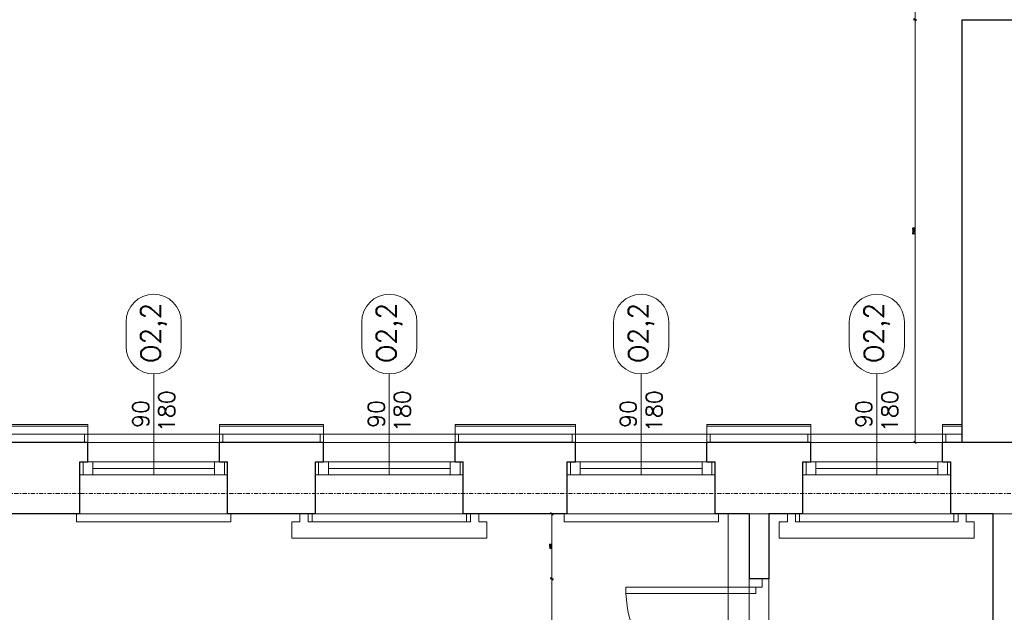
# Model space of a CAD drawing. Header units: millimetres. Extents: x -1893473 to 1546619, y -568027 to 942944.
# Tile 78 of 256: x 139047 to 145106, y -462470 to -458824. Entities that reach past the tile are written whole.
import ezdxf
from ezdxf.enums import TextEntityAlignment as Align

# ---------------------------------------------------------------- set-up
doc = ezdxf.new("R2010")
doc.units = ezdxf.units.MM
doc.header["$LTSCALE"] = 0.2
doc.linetypes.add('DASHDOT', pattern=[25.4, 12.7, -6.35, 0, -6.35])
doc.linetypes.add('HIDDEN', pattern=[9.525, 6.35, -3.175])
doc.layers.get('0').update_dxf_attribs({"lineweight": 0})
for name, color, linetype, lineweight in [('!! 0_ Istn-okna', 6, 'Continuous', 13), ('!! 0_ Istn-sciany', 7, 'Continuous', 30), ('!! 0_ Istn-widok', 1, 'Continuous', 15), ('!! 0_Istn-cienka', 4, 'Continuous', 9), ('!! 0_Istn-drzwi', 1, 'Continuous', 13), ('!! 0_Opis_okna', 8, 'Continuous', 15), ('!! 0_Opis_pom', 9, 'Continuous', 13), ('!! 0_Osie', 1, 'DASHDOT', 13), ('!! 1  WYDZIELENIE PPOŻ', 252, 'Continuous', 0), ('!! 1_ tynk zewn  - nowy', 21, 'Continuous', 20), ('!! 1_OPIS POM NOWE', 140, 'Continuous', 5), ('!! 2_ remont Ocieplenie', 4, 'ZIGZAG', 5), ('!! wymiary osi', 250, 'Continuous', 9), ('P-Opis nadproża', 150, 'Continuous', 9), ('P-Osie', 1, 'DASHDOT', 18)]:
    doc.layers.add(name, color=color, linetype=linetype, lineweight=lineweight)
doc.layers.add('!! 0_Istn-grzejniki', color=7, linetype='Continuous', lineweight=0, plot=False)
doc.layers.add('Powierzchnia', color=140, linetype='Continuous', lineweight=5, plot=False)
doc.styles.add('ARCHETYP', font='romans.shx', dxfattribs={"height": 15})
doc.styles.add('ARIAL', font='tahoma.ttf')
doc.styles.add('TXT', font='simplex.shx')
doc.linetypes.add('ZIGZAG', pattern='A,0.00254,-5.08,[131,ltypeshp.shx,S=5.08,R=0,X=-5.08,Y=0],-10.16,[131,ltypeshp.shx,S=5.08,R=180,X=5.08,Y=0],-5.08', length=20.32254)
doc.dimstyles.new('DIM50', dxfattribs={"dimscale": 5, "dimtxt": 2.5, "dimasz": 1.5, "dimexe": 0, "dimexo": 0, "dimgap": 0.5, "dimtad": 1, "dimdec": 4, "dimrnd": 0.5, "dimdsep": 46, "dimtxsty": 'TXT', "dimblk1": 'TICK1', "dimblk2": 'TICK1', "dimsah": 1, "dimcen": 0, "dimse1": 1, "dimse2": 1, "dimclrd": 1, "dimclre": 7, "dimclrt": 9, "dimadec": 0, "dimazin": 0, "dimtfac": 1, "dimtdec": 4, "dimtmove": 2, "dimatfit": 3, "dimldrblk": 'TICK1', "dimfxl": 1, "dimtolj": 1, "dimarcsym": 0})

# ---------------------------------------------------------------- blocks, each defined once
blk = doc.blocks.new('BLOK OSI')
at = {"layer": 'P-Osie'}
blk.add_lwpolyline([(48639.33, -194402.09), (55424.28, -194402.09)], dxfattribs=at)
blk = doc.blocks.new('1_ok-opis')
blk.add_line((0, 111.61), (0, 50))
for points in [[(-17, 128.61), (-17, 143.61)], [(17, 128.61), (17, 143.61)]]:
    blk.add_lwpolyline(points)
for centre, start, end in [((0, 143.61), 0, 180), ((0, 128.61), 180, 0)]:
    blk.add_arc(centre, 17, start, end)
at = {"style": 'ARCHETYP'}
for tag, height, rotation, p in [('NR', 12, 90, (0, 136.9)), ('NR', 12, 270, (0, 136.9)), ('SZEROKOŚĆ', 10, 90, (-8, 78.29)), ('SZEROKOŚĆ', 10, 270, (8, 78.29)), ('WYSOKOŚĆ', 10, 270, (-8, 78.29)), ('WYSOKOŚĆ', 10, 90, (8, 78.29))]:
    blk.add_attdef(tag, text='', height=height, rotation=rotation, dxfattribs=at).set_placement(p, align=Align.MIDDLE)
blk = doc.blocks.new('TICK1')
at = {"color": 2}
blk.add_line((-1, -1), (1, 1), dxfattribs=at)
at = {"color": 0}
for p, q in [((0, 0), (-1, 0)), ((0, -1.4), (0, 1.4))]:
    blk.add_line(p, q, dxfattribs=at)
blk = doc.blocks.new('*D1061')
at = {"layer": '!! wymiary osi', "color": 1, "lineweight": -2, "transparency": 16777216}
blk.add_line((272789.9, -462031.2), (272789.9, -464716.2), dxfattribs=at)
at = {"layer": 'DEFPOINTS', "color": 0, "transparency": 16777216}
for p in [(273646.5, -462023.7), (272789.9, -464723.7), (273646.5, -464723.7)]:
    blk.add_point(p, dxfattribs=at)
at = {"layer": '!! wymiary osi', "color": 1, "lineweight": -2, "transparency": 16777216, "xscale": 7.5, "yscale": 7.5, "zscale": 7.5}
for p, rotation in [((272789.9, -462023.7), 90), ((272789.9, -464723.7), 270)]:
    blk.add_blockref('TICK1', p, dxfattribs=dict(at, rotation=rotation))
at = {"layer": '!! wymiary osi', "color": 9, "transparency": 16777216, "insert": (272781.2, -463373.7), "char_height": 12.5, "attachment_point": 5, "rotation": 90, "style": 'TXT'}
blk.add_mtext('\\A1;2700', dxfattribs=at)
blk = doc.blocks.new('*D1062')
at = {"layer": '!! wymiary osi', "color": 1, "lineweight": -2, "transparency": 16777216}
blk.add_line((272789.9, -464731.2), (272789.9, -467316.2), dxfattribs=at)
at = {"layer": 'DEFPOINTS', "color": 0, "transparency": 16777216}
for p in [(273296.5, -464723.7), (272789.9, -467323.7), (273296.5, -467323.7)]:
    blk.add_point(p, dxfattribs=at)
at = {"layer": '!! wymiary osi', "color": 1, "lineweight": -2, "transparency": 16777216, "xscale": 7.5, "yscale": 7.5, "zscale": 7.5}
for p, rotation in [((272789.9, -464723.7), 90), ((272789.9, -467323.7), 270)]:
    blk.add_blockref('TICK1', p, dxfattribs=dict(at, rotation=rotation))
at = {"layer": '!! wymiary osi', "color": 9, "transparency": 16777216, "insert": (272781.2, -466023.7), "char_height": 12.5, "attachment_point": 5, "rotation": 90, "style": 'TXT'}
blk.add_mtext('\\A1;2600', dxfattribs=at)
blk = doc.blocks.new('*D1064')
at = {"layer": '!! wymiary osi', "color": 1, "lineweight": -2, "transparency": 16777216}
blk.add_line((264457.2, -461900.1), (271762.2, -461900.1), dxfattribs=at)
at = {"layer": 'DEFPOINTS', "color": 0, "transparency": 16777216}
for p in [(271769.7, -461900.1), (264449.7, -467751.2), (271769.7, -467763.7)]:
    blk.add_point(p, dxfattribs=at)
at = {"layer": '!! wymiary osi', "color": 1, "lineweight": -2, "transparency": 16777216, "xscale": 7.5, "yscale": 7.5, "zscale": 7.5, "rotation": 180}
blk.add_blockref('TICK1', (264449.7, -461900.1), dxfattribs=at)
at = {"layer": '!! wymiary osi', "color": 1, "lineweight": -2, "transparency": 16777216, "xscale": 7.5, "yscale": 7.5, "zscale": 7.5}
blk.add_blockref('TICK1', (271769.7, -461900.1), dxfattribs=at)
at = {"layer": '!! wymiary osi', "color": 9, "transparency": 16777216, "insert": (268109.7, -461891.3), "char_height": 12.5, "attachment_point": 5, "style": 'TXT'}
blk.add_mtext('\\A1;7320', dxfattribs=at)
blk = doc.blocks.new('*D1065')
at = {"layer": '!! wymiary osi', "color": 1, "lineweight": -2, "transparency": 16777216}
blk.add_line((271777.2, -461900.1), (271882.2, -461900.1), dxfattribs=at)
at = {"layer": 'DEFPOINTS', "color": 0, "transparency": 16777216}
for p in [(271889.7, -461900.1), (271769.7, -467763.7), (271889.7, -467763.7)]:
    blk.add_point(p, dxfattribs=at)
at = {"layer": '!! wymiary osi', "color": 1, "lineweight": -2, "transparency": 16777216, "xscale": 7.5, "yscale": 7.5, "zscale": 7.5, "rotation": 180}
blk.add_blockref('TICK1', (271769.7, -461900.1), dxfattribs=at)
at = {"layer": '!! wymiary osi', "color": 1, "lineweight": -2, "transparency": 16777216, "xscale": 7.5, "yscale": 7.5, "zscale": 7.5}
blk.add_blockref('TICK1', (271889.7, -461900.1), dxfattribs=at)
at = {"layer": '!! wymiary osi', "color": 9, "transparency": 16777216, "insert": (271829.7, -461891.3), "char_height": 12.5, "attachment_point": 5, "style": 'TXT'}
blk.add_mtext('\\A1;120', dxfattribs=at)
blk = doc.blocks.new('*D1066')
at = {"layer": '!! wymiary osi', "color": 1, "lineweight": -2, "transparency": 16777216}
blk.add_line((271897.2, -461900.1), (273072.2, -461900.1), dxfattribs=at)
at = {"layer": 'DEFPOINTS', "color": 0, "transparency": 16777216}
for p in [(273079.7, -461900.1), (273079.7, -464723.7), (271889.7, -467763.7)]:
    blk.add_point(p, dxfattribs=at)
at = {"layer": '!! wymiary osi', "color": 1, "lineweight": -2, "transparency": 16777216, "xscale": 7.5, "yscale": 7.5, "zscale": 7.5, "rotation": 180}
blk.add_blockref('TICK1', (271889.7, -461900.1), dxfattribs=at)
at = {"layer": '!! wymiary osi', "color": 1, "lineweight": -2, "transparency": 16777216, "xscale": 7.5, "yscale": 7.5, "zscale": 7.5}
blk.add_blockref('TICK1', (273079.7, -461900.1), dxfattribs=at)
at = {"layer": '!! wymiary osi', "color": 9, "transparency": 16777216, "insert": (272484.7, -461891.3), "char_height": 12.5, "attachment_point": 5, "style": 'TXT'}
blk.add_mtext('\\A1;1190', dxfattribs=at)
blk = doc.blocks.new('*D1754')
at = {"layer": '!! 1  WYDZIELENIE PPOŻ', "color": 1, "lineweight": -2, "transparency": 16777216}
blk.add_line((270555.1, -467771.2), (270555.1, -468156.2), dxfattribs=at)
at = {"layer": 'DEFPOINTS', "color": 0, "transparency": 16777216}
for p in [(271769.7, -467763.7), (270555.1, -468163.7), (271769.7, -468163.7)]:
    blk.add_point(p, dxfattribs=at)
at = {"layer": '!! 1  WYDZIELENIE PPOŻ', "color": 1, "lineweight": -2, "transparency": 16777216, "xscale": 7.5, "yscale": 7.5, "zscale": 7.5}
for p, rotation in [((270555.1, -467763.7), 90), ((270555.1, -468163.7), 270)]:
    blk.add_blockref('TICK1', p, dxfattribs=dict(at, rotation=rotation))
at = {"layer": '!! 1  WYDZIELENIE PPOŻ', "color": 9, "transparency": 16777216, "insert": (270546.4, -467963.7), "char_height": 12.5, "attachment_point": 5, "rotation": 90, "style": 'TXT'}
blk.add_mtext('\\A1;400', dxfattribs=at)
blk = doc.blocks.new('*D1755')
at = {"layer": '!! 1  WYDZIELENIE PPOŻ', "color": 1, "lineweight": -2, "transparency": 16777216}
blk.add_line((270555.1, -468171.2), (270555.1, -469056.2), dxfattribs=at)
at = {"layer": 'DEFPOINTS', "color": 0, "transparency": 16777216}
for p in [(271769.7, -468163.7), (270555.1, -469063.7), (271769.7, -469063.7)]:
    blk.add_point(p, dxfattribs=at)
at = {"layer": '!! 1  WYDZIELENIE PPOŻ', "color": 1, "lineweight": -2, "transparency": 16777216, "xscale": 7.5, "yscale": 7.5, "zscale": 7.5}
for p, rotation in [((270555.1, -468163.7), 90), ((270555.1, -469063.7), 270)]:
    blk.add_blockref('TICK1', p, dxfattribs=dict(at, rotation=rotation))
at = {"layer": '!! 1  WYDZIELENIE PPOŻ', "color": 9, "transparency": 16777216, "insert": (270546.4, -468613.7), "char_height": 12.5, "attachment_point": 5, "rotation": 90, "style": 'TXT'}
blk.add_mtext('\\A1;900', dxfattribs=at)
blk = doc.blocks.new('A$C2EB40A8D')
at = {"layer": '!! 0_ Istn-okna'}
for points in [[(-24251.12989, 32857.51397), (-23341.12989, 32857.51397)], [(-22801.12989, 32857.51397), (-21891.12989, 32857.51397)], [(-21251.12989, 32857.51397), (-20341.12989, 32857.51397)], [(-19801.12989, 32857.51397), (-18891.12989, 32857.51397)], [(-24171.12989, 32817.51397), (-23421.12989, 32817.51397)], [(-22721.12989, 32817.51397), (-21971.12989, 32817.51397)], [(-21171.12989, 32817.51397), (-20421.12989, 32817.51397)], [(-19721.12989, 32817.51397), (-18971.12989, 32817.51397)], [(-24251.12989, 32777.51397), (-23341.12989, 32777.51397)], [(-22801.12989, 32777.51397), (-21891.12989, 32777.51397)], [(-21251.12989, 32777.51397), (-20341.12989, 32777.51397)], [(-19801.12989, 32777.51397), (-18891.12989, 32777.51397)]]:
    blk.add_lwpolyline(points, dxfattribs=at)
for points in [[(-24231.12989, 32857.51397), (-24171.12989, 32857.51397), (-24171.12989, 32777.51397), (-24231.12989, 32777.51397)], [(-23421.12989, 32857.51397), (-23361.12989, 32857.51397), (-23361.12989, 32777.51397), (-23421.12989, 32777.51397)], [(-22781.12989, 32857.51397), (-22721.12989, 32857.51397), (-22721.12989, 32777.51397), (-22781.12989, 32777.51397)], [(-21971.12989, 32857.51397), (-21911.12989, 32857.51397), (-21911.12989, 32777.51397), (-21971.12989, 32777.51397)], [(-21231.12989, 32857.51397), (-21171.12989, 32857.51397), (-21171.12989, 32777.51397), (-21231.12989, 32777.51397)], [(-20421.12989, 32857.51397), (-20361.12989, 32857.51397), (-20361.12989, 32777.51397), (-20421.12989, 32777.51397)], [(-19781.12989, 32857.51397), (-19721.12989, 32857.51397), (-19721.12989, 32777.51397), (-19781.12989, 32777.51397)], [(-18971.12989, 32857.51397), (-18911.12989, 32857.51397), (-18911.12989, 32777.51397), (-18971.12989, 32777.51397)]]:
    blk.add_lwpolyline(points, close=True, dxfattribs=at)
at = {"layer": '!! 0_ Istn-sciany'}
for p, q in [((-18821.12989, 32977.51397), (-18821.12989, 35577.51397)), ((-18821.12989, 35577.51397), (-18471.12989, 35577.51397)), ((-20131.12989, 32537.51397), (-20131.12989, 32137.51397)), ((-20011.12989, 32537.51397), (-20011.12989, 32137.51397)), ((-18631.12989, 32537.51397), (-18631.12989, 29657.51397))]:
    blk.add_line(p, q, dxfattribs=at)
for points in [[(-24201.12989, 32977.51397), (-24941.12989, 32977.51397)], [(-24201.12989, 32857.51397), (-24201.12989, 32977.51397)], [(-22751.12989, 32977.51397), (-23391.12989, 32977.51397)], [(-23391.12989, 32857.51397), (-23391.12989, 32977.51397)], [(-22751.12989, 32857.51397), (-22751.12989, 32977.51397)], [(-21201.12989, 32977.51397), (-21941.12989, 32977.51397)], [(-21941.12989, 32857.51397), (-21941.12989, 32977.51397)], [(-21201.12989, 32857.51397), (-21201.12989, 32977.51397)], [(-19751.12989, 32977.51397), (-20391.12989, 32977.51397)], [(-20391.12989, 32857.51397), (-20391.12989, 32977.51397)], [(-19751.12989, 32857.51397), (-19751.12989, 32977.51397)], [(-18021.12989, 32977.51397), (-18941.12989, 32977.51397)], [(-18941.12989, 32857.51397), (-18941.12989, 32977.51397)], [(-24251.12989, 32857.51397), (-24201.12989, 32857.51397)], [(-24251.12989, 32537.51397), (-24251.12989, 32857.51397)], [(-23391.12989, 32857.51397), (-23341.12989, 32857.51397)], [(-23341.12989, 32537.51397), (-23341.12989, 32857.51397)], [(-22801.12989, 32857.51397), (-22751.12989, 32857.51397)], [(-22801.12989, 32537.51397), (-22801.12989, 32857.51397)], [(-21941.12989, 32857.51397), (-21891.12989, 32857.51397)], [(-21891.12989, 32537.51397), (-21891.12989, 32857.51397)], [(-21251.12989, 32857.51397), (-21201.12989, 32857.51397)], [(-21251.12989, 32537.51397), (-21251.12989, 32857.51397)], [(-20391.12989, 32857.51397), (-20341.12989, 32857.51397)], [(-20341.12989, 32537.51397), (-20341.12989, 32857.51397)], [(-19801.12989, 32857.51397), (-19751.12989, 32857.51397)], [(-19801.12989, 32537.51397), (-19801.12989, 32857.51397)], [(-18941.12989, 32857.51397), (-18891.12989, 32857.51397)], [(-18891.12989, 32537.51397), (-18891.12989, 32857.51397)], [(-24251.12989, 32537.51397), (-24891.12989, 32537.51397)], [(-22801.12989, 32537.51397), (-23341.12989, 32537.51397)], [(-21251.12989, 32537.51397), (-21891.12989, 32537.51397)], [(-20131.12989, 32537.51397), (-20341.12989, 32537.51397)], [(-19801.12989, 32537.51397), (-20011.12989, 32537.51397)], [(-18631.12989, 32537.51397), (-18891.12989, 32537.51397)], [(-20011.12989, 32137.51397), (-20131.12989, 32137.51397)]]:
    blk.add_lwpolyline(points, dxfattribs=at)
at = {"layer": '!! 0_ Istn-widok', "linetype": 'HIDDEN', "ltscale": 3}
for p, q in [((-20261.12989, 32537.51397), (-20261.12989, 26787.51397)), ((-20011.12989, 32537.51397), (-20011.12989, 26787.51397))]:
    blk.add_line(p, q, dxfattribs=at)
at = {"layer": '!! 0_ Istn-widok'}
for points in [[(-23371.12989, 33027.51397), (-24221.12989, 33027.51397)], [(-24221.12989, 32977.51397), (-24221.12989, 33027.51397)], [(-23371.12989, 32977.51397), (-23371.12989, 33027.51397)], [(-21921.12989, 33027.51397), (-22771.12989, 33027.51397)], [(-22771.12989, 32977.51397), (-22771.12989, 33027.51397)], [(-21921.12989, 32977.51397), (-21921.12989, 33027.51397)], [(-20371.12989, 33027.51397), (-21221.12989, 33027.51397)], [(-21221.12989, 32977.51397), (-21221.12989, 33027.51397)], [(-20371.12989, 32977.51397), (-20371.12989, 33027.51397)], [(-18921.12989, 33027.51397), (-19771.12989, 33027.51397)], [(-19771.12989, 32977.51397), (-19771.12989, 33027.51397)], [(-18921.12989, 32977.51397), (-18921.12989, 33027.51397)], [(-24271.12989, 32537.51397), (-24271.12989, 32487.51397)], [(-24271.12989, 32487.51397), (-23321.12989, 32487.51397)], [(-23321.12989, 32537.51397), (-23321.12989, 32487.51397)], [(-22821.12989, 32537.51397), (-22821.12989, 32487.51397)], [(-22821.12989, 32487.51397), (-21871.12989, 32487.51397)], [(-21871.12989, 32537.51397), (-21871.12989, 32487.51397)], [(-21271.12989, 32537.51397), (-21271.12989, 32487.51397)], [(-21271.12989, 32487.51397), (-20321.12989, 32487.51397)], [(-20321.12989, 32537.51397), (-20321.12989, 32487.51397)], [(-20131.12989, 32537.51397), (-20011.12989, 32537.51397)], [(-19821.12989, 32537.51397), (-19821.12989, 32487.51397)], [(-19821.12989, 32487.51397), (-18871.12989, 32487.51397)], [(-18871.12989, 32537.51397), (-18871.12989, 32487.51397)], [(-18631.12989, 32537.51397), (-18511.12989, 32537.51397)]]:
    blk.add_lwpolyline(points, dxfattribs=at)
at = {"layer": '!! 0_Istn-cienka', "linetype": 'HIDDEN', "ltscale": 2}
for points in [[(-23391.12989, 32977.51397), (-24201.12989, 32977.51397)], [(-21941.12989, 32977.51397), (-22751.12989, 32977.51397)], [(-20391.12989, 32977.51397), (-21201.12989, 32977.51397)], [(-18941.12989, 32977.51397), (-19751.12989, 32977.51397)], [(-24251.12989, 32537.51397), (-23341.12989, 32537.51397)], [(-22801.12989, 32537.51397), (-21891.12989, 32537.51397)], [(-21251.12989, 32537.51397), (-20341.12989, 32537.51397)], [(-19801.12989, 32537.51397), (-18891.12989, 32537.51397)]]:
    blk.add_lwpolyline(points, dxfattribs=at)
at = {"layer": '!! 0_Istn-drzwi'}
for points in [[(-20051.12989, 32087.51397), (-20051.12989, 32137.51397), (-20131.12989, 32137.51397), (-20131.12989, 32087.51397)], [(-20891.12989, 32047.51397), (-20091.12989, 32047.51397), (-20091.12989, 32087.51397), (-20891.12989, 32087.51397)]]:
    blk.add_lwpolyline(points, close=True, dxfattribs=at)
blk.add_arc((-20091.12989, 32087.51397), 800, 179.999999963, 269.999999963, dxfattribs=at)
at = {"layer": '!! 0_Istn-grzejniki'}
for points in [[(-21796.12989, 32537.51397), (-21796.12989, 32487.51397), (-21746.12989, 32487.51397), (-21746.12989, 32387.51397), (-22946.12989, 32387.51397), (-22946.12989, 32487.51397), (-22896.12989, 32487.51397), (-22896.12989, 32537.51397), (-22846.12989, 32537.51397), (-22846.12989, 32487.51397), (-21846.12989, 32487.51397), (-21846.12989, 32537.51397)], [(-18796.12989, 32537.51397), (-18796.12989, 32487.51397), (-18746.12989, 32487.51397), (-18746.12989, 32387.51397), (-19946.12989, 32387.51397), (-19946.12989, 32487.51397), (-19896.12989, 32487.51397), (-19896.12989, 32537.51397), (-19846.12989, 32537.51397), (-19846.12989, 32487.51397), (-18846.12989, 32487.51397), (-18846.12989, 32537.51397)]]:
    blk.add_lwpolyline(points, close=True, dxfattribs=at)
at = {"layer": '!! 1_ tynk zewn  - nowy'}
for points in [[(-24941.12989, 33087.51397), (-24201.12989, 33087.51397)], [(-24201.12989, 32977.51397), (-24201.12989, 33087.51397)], [(-23391.12989, 33087.51397), (-22751.12989, 33087.51397)], [(-23391.12989, 32977.51397), (-23391.12989, 33087.51397)], [(-22751.12989, 32977.51397), (-22751.12989, 33087.51397)], [(-21941.12989, 33087.51397), (-21201.12989, 33087.51397)], [(-21941.12989, 32977.51397), (-21941.12989, 33087.51397)], [(-21201.12989, 32977.51397), (-21201.12989, 33087.51397)], [(-20391.12989, 33087.51397), (-19751.12989, 33087.51397)], [(-20391.12989, 32977.51397), (-20391.12989, 33087.51397)], [(-19751.12989, 32977.51397), (-19751.12989, 33087.51397)], [(-18941.12989, 33087.51397), (-18821.12989, 33087.51397)], [(-18941.12989, 32977.51397), (-18941.12989, 33087.51397)], [(-24941.12989, 33077.51397), (-24201.12989, 33077.51397)], [(-23391.12989, 33077.51397), (-22751.12989, 33077.51397)], [(-21941.12989, 33077.51397), (-21201.12989, 33077.51397)], [(-20391.12989, 33077.51397), (-19751.12989, 33077.51397)], [(-18941.12989, 33077.51397), (-18821.12989, 33077.51397)]]:
    blk.add_lwpolyline(points, dxfattribs=at)
at = {"layer": '!! 2_ remont Ocieplenie', "linetype": 'ZIGZAG', "ltscale": 0.75}
for points in [[(-24941.12989, 33027.51397), (-24201.12989, 33027.51397)], [(-23391.12989, 33027.51397), (-22751.12989, 33027.51397)], [(-21941.12989, 33027.51397), (-21201.12989, 33027.51397)], [(-20391.12989, 33027.51397), (-19751.12989, 33027.51397)], [(-18941.12989, 33027.51397), (-18821.12989, 33027.51397)]]:
    blk.add_lwpolyline(points, dxfattribs=at)
at = {"layer": 'Powierzchnia'}
for points in [[(-27451.12989, 32537.51397), (-20131.12989, 32537.51397), (-20131.12989, 26787.51397), (-20501.12989, 26787.51397), (-20501.12989, 26967.51397), (-21371.12989, 26967.51397), (-21371.12989, 26787.51397), (-21761.12989, 26787.51397), (-21761.12989, 26967.51397), (-22381.12989, 26967.51397), (-22381.12989, 26787.51397), (-26261.12989, 26787.51397), (-26261.12989, 26967.51397), (-27451.12989, 26967.51397)], [(-18631.12989, 29657.51397), (-20011.12989, 29657.51397), (-20011.12989, 32537.51397), (-18631.12989, 32537.51397)]]:
    blk.add_lwpolyline(points, close=True, dxfattribs=at)
at = {"layer": '!! 0_Opis_okna'}
ref = blk.add_blockref('1_ok-opis', (-23796.12989, 32282.25236), dxfattribs=dict(at, xscale=10, yscale=10, zscale=10))
ref.add_attrib('WYSOKOŚĆ', '180', dxfattribs={"layer": '0', "height": 100, "rotation": 90, "style": 'ARCHETYP'}).set_placement((-23716.12989, 33169.45645), align=Align.MIDDLE)
ref.add_attrib('SZEROKOŚĆ', '90', dxfattribs={"layer": '0', "height": 100, "rotation": 90, "style": 'ARCHETYP'}).set_placement((-23876.12989, 33151.72191), align=Align.MIDDLE)
ref.add_attrib('NR', 'O2,2', dxfattribs={"layer": '0', "height": 120, "rotation": 90, "style": 'ARCHETYP'}).set_placement((-23796.12989, 33651.26682), align=Align.MIDDLE)
ref = blk.add_blockref('1_ok-opis', (-22346.12989, 32282.25236), dxfattribs=dict(at, xscale=10, yscale=10, zscale=10))
ref.add_attrib('WYSOKOŚĆ', '180', dxfattribs={"layer": '0', "height": 100, "rotation": 90, "style": 'ARCHETYP'}).set_placement((-22266.12989, 33169.45645), align=Align.MIDDLE)
ref.add_attrib('SZEROKOŚĆ', '90', dxfattribs={"layer": '0', "height": 100, "rotation": 90, "style": 'ARCHETYP'}).set_placement((-22426.12989, 33151.72191), align=Align.MIDDLE)
ref.add_attrib('NR', 'O2,2', dxfattribs={"layer": '0', "height": 120, "rotation": 90, "style": 'ARCHETYP'}).set_placement((-22346.12989, 33651.26682), align=Align.MIDDLE)
ref = blk.add_blockref('1_ok-opis', (-20796.12989, 32282.25236), dxfattribs=dict(at, xscale=10, yscale=10, zscale=10))
ref.add_attrib('WYSOKOŚĆ', '180', dxfattribs={"layer": '0', "height": 100, "rotation": 90, "style": 'ARCHETYP'}).set_placement((-20716.12989, 33169.45645), align=Align.MIDDLE)
ref.add_attrib('SZEROKOŚĆ', '90', dxfattribs={"layer": '0', "height": 100, "rotation": 90, "style": 'ARCHETYP'}).set_placement((-20876.12989, 33151.72191), align=Align.MIDDLE)
ref.add_attrib('NR', 'O2,2', dxfattribs={"layer": '0', "height": 120, "rotation": 90, "style": 'ARCHETYP'}).set_placement((-20796.12989, 33651.26682), align=Align.MIDDLE)
ref = blk.add_blockref('1_ok-opis', (-19346.12989, 32282.25236), dxfattribs=dict(at, xscale=10, yscale=10, zscale=10))
ref.add_attrib('WYSOKOŚĆ', '180', dxfattribs={"layer": '0', "height": 100, "rotation": 90, "style": 'ARCHETYP'}).set_placement((-19266.12989, 33169.45645), align=Align.MIDDLE)
ref.add_attrib('SZEROKOŚĆ', '90', dxfattribs={"layer": '0', "height": 100, "rotation": 90, "style": 'ARCHETYP'}).set_placement((-19426.12989, 33151.72191), align=Align.MIDDLE)
ref.add_attrib('NR', 'O2,2', dxfattribs={"layer": '0', "height": 120, "rotation": 90, "style": 'ARCHETYP'}).set_placement((-19346.12989, 33651.26682), align=Align.MIDDLE)
at = {"layer": '!! 0_Osie', "xscale": 10, "yscale": 10, "zscale": 10}
blk.add_blockref('BLOK OSI', (-516748.24414, 1976683.397), dxfattribs=at)
at = {"layer": '!! 0_Opis_pom', "ltscale": 0.7, "style": 'ARIAL'}
for tag, p in [('B1,21', (-891.77727, 31796.97458)), ('A1,16', (-13651.31084, 31587.95236)), ('B1/17', (-9701.43347, 31565.05244)), ('B1,19', (-5798.61305, 31587.22944)), ('1,22', (4526.58954, 31507.65132)), ('1,23', (10805.41388, 31565.05244)), ('A1,1', (-16866.13618, 31459.3792)), ('B1,18', (-7791.62894, 31330.08444)), ('B1,20', (-2961.4347, 31167.05787)), ('A1,6', (-19287.17717, 30923.71998)), ('B1,1', (14135.63445, 30913.92963)), ('B1,3', (17346.74696, 30023.81022)), ('B1,4', (29817.71501, 29157.67457)), ('A1,5', (-23454.5385, 28820.77901)), ('A1,2', (-17502.57721, 28602.57524)), ('B1,2D', (2616.16402, 28559.52261)), ('A1,15', (-13651.31084, 28261.46046)), ('B1,4', (29883.58177, 28158.35876)), ('B1,2B', (18801.54781, 27650.12382)), ('B1,2A', (13086.7373, 27376.04393)), ('A1,3', (-16846.27912, 25980.40356)), ('B1,8', (9089.53994, 25356.27639)), ('B1,6', (31915.87888, 23754.79829)), ('A1,4', (-24010.17576, 23559.17399)), ('B1,14', (-11621.32288, 23261.44183)), ('B1,13', (-3080.55208, 22924.09997)), ('B1,10', (3982.60923, 22874.21277)), ('B1,5', (29245.49088, 22896.69268)), ('B1,9', (5634.43488, 22623.92098)), ('B1,2C', (13327.26639, 22378.5328)), ('B1,7', (16398.41175, 22348.28836)), ('B1,11', (5553.20442, 20939.83877)), ('B1,12', (3693.27174, 20628.72148)), ('C1,3', (5969.08376, 16336.01084)), ('C1,2', (11955.93711, 11671.55655)), ('C1,1', (15659.17205, 11415.94196)), ('C1,4', (5140.00888, 9205.5831)), ('C1,5', (5680.4486, 6154.54995)), ('C1,10', (16327.05085, 6080.66085)), ('C1,9', (16526.57171, 3173.45283)), ('C1,6', (6367.37903, 2771.84181)), ('D0,18', (-1981.87701, -110.73158)), ('D0,7', (-13531.42299, -1159.67649)), ('C1,7', (7275.77161, -1303.00991)), ('D0,17', (2064.87671, -1345.69113)), ('D0,3', (-9324.21674, -1442.63631)), ('D0,6', (-17529.61851, -1957.37463)), ('D0,10', (-21369.4432, -2140.60378)), ('D,09', (-12990.08379, -2746.32902)), ('D0,2', (-5516.19514, -3101.87722)), ('D0,16', (2266.73061, -3284.15369)), ('D0,8', (-14357.79539, -3567.69719)), ('D0,5', (-10461.54478, -3629.26575)), ('D0,4', (-8396.53404, -4353.7937)), ('D0,15', (1974.41895, -5205.84774)), ('D0,1', (-5633.49598, -5662.48534)), ('D0,11', (-23334.09291, -6045.78706)), ('D0,12', (-22436.85763, -9302.9678)), ('D0,13', (-22436.85763, -11581.16526)), ('D0,14', (-13645.94445, -11884.57769))]:
    blk.add_attdef(tag, text='', height=119.68, dxfattribs=at).set_placement(p, align=Align.MIDDLE_CENTER)
at = {"layer": '!! 1_OPIS POM NOWE', "style": 'ARIAL'}
for tag, p in [('C1.7A', (7769.3756, 685.765)), ('C1.7C', (7655.80151, -2045.04756)), ('C1.8B', (10935.93068, -2107.41983)), ('C1.8A', (13897.39715, -2120.69016)), ('C1.7B', (8274.43201, -3270.18959)), ('E1.2', (16701.02923, -5331.07351)), ('E1.5E', (21974.23379, -5463.99012)), ('E1.5D', (24989.27391, -5785.36474)), ('E1.1', (8357.81567, -5851.01076)), ('E1.5C', (25222.53959, -6394.64172)), ('E1.5B', (27694.70831, -7009.86571)), ('E1.6', (5279.46063, -8141.28746)), ('E1.5A', (25547.9555, -8495.18994)), ('E1.5G', (23977.19473, -9792.46695)), ('E1.5F', (22414.7084, -9822.66389)), ('E1,4', (13935.69867, -10458.20073)), ('E1.5L', (28030.8296, -11267.7725)), ('E1.3', (5639.18862, -11994.01941)), ('E1.5H', (23988.49716, -12231.38049)), ('E1.5K', (27714.73934, -12977.98364)), ('E1.5I', (22290.68736, -13989.9049)), ('E1.5J', (27095.71534, -16088.17469))]:
    blk.add_attdef(tag, text='', height=119.68, dxfattribs=at).set_placement(p, align=Align.MIDDLE_CENTER)
at = {"layer": '!! 1  WYDZIELENIE PPOŻ'}
for base, p1, p2, picture, middle in [((-21345.64435, 32137.51397), (-20131.12989, 32537.51397), (-20131.12989, 32137.51397), '*D1754', (-21354.39435, 32337.51397)), ((-21345.64435, 31237.51397), (-20131.12989, 32137.51397), (-20131.12989, 31237.51397), '*D1755', (-21354.39435, 31687.51397))]:
    dim = blk.add_linear_dim(base=base, p1=p1, p2=p2, angle=90, dimstyle='DIM50', dxfattribs=at)
    dim.commit()
    dim.dimension.update_dxf_attribs({"geometry": picture, "text_midpoint": middle, "insert": (-291900.79406, 500301.26018)})
at = {"layer": '!! wymiary osi'}
for base, p1, p2, picture, middle in [((-20131.12989, 38401.19929), (-27451.12989, 32550.01397), (-20131.12989, 32537.51397), '*D1064', (-23791.12989, 38409.94929)), ((-20011.12989, 38401.19929), (-20131.12989, 32537.51397), (-20011.12989, 32537.51397), '*D1065', (-20071.12989, 38409.94929)), ((-18821.12989, 38401.19929), (-20011.12989, 32537.51397), (-18821.12989, 35577.51397), '*D1066', (-19416.12989, 38409.94929))]:
    dim = blk.add_linear_dim(base=base, p1=p1, p2=p2, dimstyle='DIM50', dxfattribs=at)
    dim.commit()
    dim.dimension.update_dxf_attribs({"geometry": picture, "text_midpoint": middle, "insert": (-291900.79406, 500301.26018)})
for base, p1, p2, picture, middle in [((-19110.85735, 35577.51397), (-18254.32568, 38277.51397), (-18254.32568, 35577.51397), '*D1061', (-19119.60735, 36927.51397)), ((-19110.85735, 32977.51397), (-18604.32568, 35577.51397), (-18604.32568, 32977.51397), '*D1062', (-19119.60735, 34277.51397))]:
    dim = blk.add_linear_dim(base=base, p1=p1, p2=p2, angle=90, dimstyle='DIM50', dxfattribs=at)
    dim.commit()
    dim.dimension.update_dxf_attribs({"geometry": picture, "text_midpoint": middle, "insert": (-291900.79406, 500301.26018)})

msp = doc.modelspace()

# ---------------------------------------------------------------- block references
at = {"layer": 'P-Opis nadproża', "color": 4}
msp.add_blockref('A$C2EB40A8D', (163667.94092, -494401.63474), dxfattribs=at)

doc.saveas('drawing.dxf')
